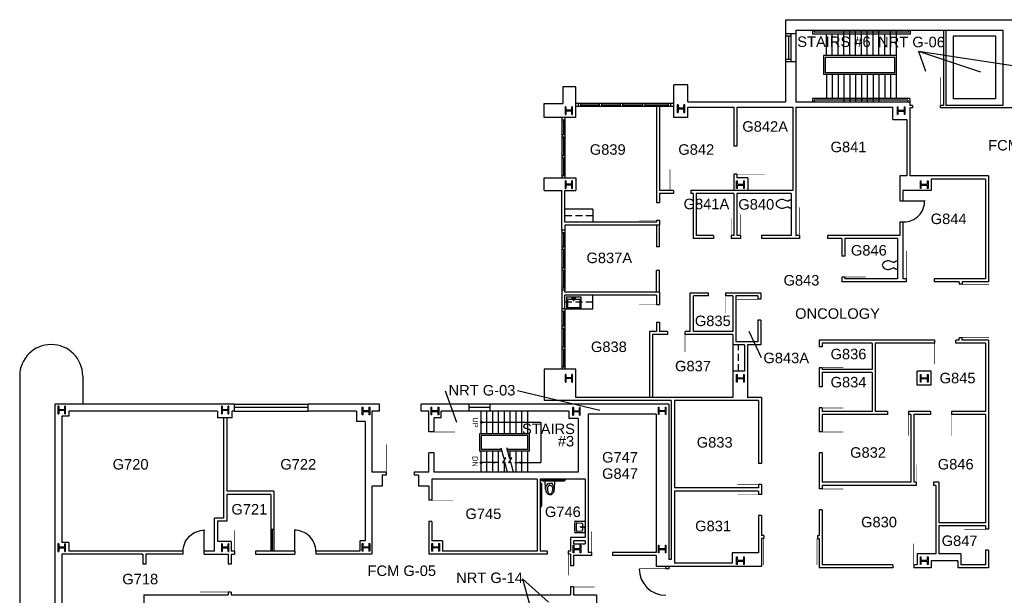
# Model space of a CAD drawing. Extents: x 889 to 4763, y 151 to 3209.
# Tile 4 of 5: x 1387 to 3074, y 2222 to 3209. Entities that reach past the tile are written whole.
import ezdxf

# ---------------------------------------------------------------- set-up
doc = ezdxf.new("R2010")
doc.units = 0
doc.header["$LTSCALE"] = 96
doc.header["$MEASUREMENT"] = 0
doc.linetypes.add('DASHED4', pattern=[0.1875, 0.125, -0.0625])
doc.layers.get('0').update_dxf_attribs({"linetype": 'CONTINUOUS'})
doc.layers.get('DEFPOINTS').update_dxf_attribs({"color": 31, "linetype": 'CONTINUOUS'})
for name, color, linetype in [('A-ANNO-TEXT', 4, 'CONTINUOUS'), ('A-ANNO-TEXT-CTC', 181, 'CONTINUOUS'), ('A-COLS', 1, 'CONTINUOUS'), ('A-DOOR', 2, 'CONTINUOUS'), ('A-FLOR-CASE', 3, 'CONTINUOUS'), ('A-FLOR-SHFT', 1, 'CONTINUOUS'), ('A-FLOR-STRS', 2, 'CONTINUOUS'), ('A-GLAZ', 2, 'CONTINUOUS'), ('A-WALL-FULL', 6, 'CONTINUOUS'), ('A-WALL-SILL', 1, 'CONTINUOUS'), ('P-FIXT', 3, 'CONTINUOUS')]:
    doc.layers.add(name, color=color, linetype=linetype)
doc.styles.add('ARIAL', font='arial.ttf')

# ---------------------------------------------------------------- blocks, each defined once
blk = doc.blocks.new('DL')
at = {"layer": 'A-DOOR'}
blk.add_lwpolyline([(1, 0, 0, 0, 0.414214), (0, 1, 0.0278, 0.0278, 0), (0, 0, 0.0278, 0.0278, 0)], format="xyseb", dxfattribs=at)
blk = doc.blocks.new('DR')
at = {"layer": 'A-DOOR'}
blk.add_lwpolyline([(0, 0, 0.0208, 0.0208, 0), (0, 1, 0, 0, 0.414214), (-1, 0, 0, 0, 0.414214)], format="xyseb", dxfattribs=at)
blk = doc.blocks.new('COL')
at = {"layer": 'A-COLS'}
for p, q in [((-0.5, 0.5), (0.5, 0.5)), ((-0.5, 0.39), (-0.5, 0.5)), ((-0.5, 0.39), (-0.05, 0.39)), ((-0.05, -0.39), (-0.05, 0.39)), ((0.05, -0.39), (0.05, 0.39)), ((0.05, 0.39), (0.5, 0.39)), ((0.5, 0.5), (0.5, 0.39)), ((-0.5, -0.5), (-0.5, -0.39)), ((-0.05, -0.39), (-0.5, -0.39)), ((0.5, -0.5), (-0.5, -0.5)), ((0.5, -0.39), (0.05, -0.39)), ((0.5, -0.39), (0.5, -0.5))]:
    blk.add_line(p, q, dxfattribs=at)
blk = doc.blocks.new('90S1')
blk.add_line((-0.5, 0), (-0.5, 1))
blk.add_arc((-0.5, 0), 1, 0, 91.707)
blk = doc.blocks.new('TOILET3')
for p, q in [((0, -7), (0, 7)), ((2.5, 7), (0, 7)), ((5.6, 5), (2.5, 7)), ((7.2, 5), (5.6, 5)), ((12.3, 6.8), (7.2, 5)), ((2.5, -7), (0, -7)), ((5.6, -5), (2.5, -7)), ((7.2, -5), (5.6, -5)), ((12.3, -6.8), (7.2, -5))]:
    blk.add_line(p, q)
for centre, radius, start, end in [((15.7, -3.1), 10.5, 90, 108.8354), ((16.2, -0.6), 8.05, 71.1646, 93.7754), ((15.2, -6.5), 14, 57.6462, 74.7553), ((16.2, -4), 11.3, 36.0611, 55.3641), ((20.1, 0), 5.93, 360, 26.7012), ((20.1, 0), 5.93, 333.2988, 0), ((15.7, 3.1), 10.5, 251.1646, 270), ((15.7, 3.1), 10.5, 270, 288.8354), ((15.7, 5.9), 13.2, 284.9626, 301.7838), ((16.2, 4), 11.3, 304.6359, 323.9389)]:
    blk.add_arc(centre, radius, start, end)
blk = doc.blocks.new('A$C05ED2A7C')
for p, q in [((-12.5, 0.1), (-12.5, 20.1)), ((-12.5, 20.1), (12.5, 20.1)), ((-10.5, 4.1), (-10.5, 18.1)), ((-10.5, 18.1), (10.5, 18.1)), ((10.5, 4.1), (10.5, 18.1)), ((12.5, 0.1), (12.5, 20.1)), ((-12.5, 0), (12.5, 0)), ((-10.5, 4), (-0.3, 4)), ((-0.3, 6.4), (-0.3, 2.4)), ((0.3, 6.4), (0.3, 2.4)), ((0.3, 4), (10.5, 4))]:
    blk.add_line(p, q)
for centre in [(-2.7, 2.3), (2.8, 2.3)]:
    blk.add_circle(centre, 0.5)
for centre, radius, start, end in [((0, 2.3), 1, 108.9656, 71.0344), ((0, 6.4), 0.325, 0, 180), ((0, 2.3), 0.325, 180, 0)]:
    blk.add_arc(centre, radius, start, end)

msp = doc.modelspace()

# ---------------------------------------------------------------- linework, layer by layer
at = {"layer": 'A-ANNO-TEXT'}
for p, q in [((2280, 2518.2), (2178.3, 2518.2)), ((2280, 2518.2), (2280, 2449.2)), ((2207.6, 2449.2), (2177.7, 2449.2)), ((2235.3, 2449.2), (2280, 2449.2))]:
    msp.add_line(p, q, dxfattribs=at)
for centre in [(2178.3, 2518.3), (2177.7, 2449.2)]:
    msp.add_circle(centre, 1.44, dxfattribs=at)
for points in [[(2197, 2447.5), (2197, 2451.1), (2207.8, 2449.3)], [(2245.9, 2447.5), (2245.9, 2451.1), (2235.1, 2449.3)]]:
    msp.add_solid(points, dxfattribs=at)
at = {"layer": 'A-ANNO-TEXT-CTC'}
for p, q in [((2927.3, 3154.7), (2939.3, 3120.7)), ((2927.3, 3154.7), (3033.6, 3119.4)), ((2927.3, 3154.7), (3103.8, 3127.9)), ((2657.9, 2629.1), (2637.2, 2674)), ((2116.2, 2572.4), (2135.5, 2518.7)), ((2239.8, 2573), (2381, 2539)), ((2248.8, 2250), (2260.7, 2206.2)), ((2248.8, 2250), (2293, 2209.8))]:
    msp.add_line(p, q, dxfattribs=at)
at = {"layer": 'A-DOOR'}
for points in [[(3002.2, 2755.2, 1, 1, 0), (3047.8, 2755.2, 0, 0, -0.414214), (3002.2, 2709.7, 0, 0, 0)], [(3002.2, 2664.1, 1, 1, 0), (3047.8, 2664.1, 0, 0, 0.414214), (3002.2, 2709.7, 0, 0, 0)], [(2015.2, 2432.8, 1, 1, 0), (2015.2, 2480.8, 0, 0, -0.414214), (2063.2, 2432.8, 0, 0, 0)], [(2093.5, 2348.2, 0, 0, 0.414214), (2129.5, 2384.2, 1, 1, 0), (2093.5, 2384.2, 0, 0, 0)], [(1791.2, 2297.2, 0, 0, 0.414214), (1755.2, 2333.2, 1, 1, 0), (1755.2, 2297.2, 0, 0, 0)], [(2403, 2295.2, 0, 0, 0.414214), (2367, 2331.2, 1, 1, 0), (2367, 2295.2, 0, 0, 0)], [(2662, 2319.2, 1, 1, 0), (2662, 2273.7, 0, 0, 0.414214), (2707.6, 2319.2, 0, 0, 0)], [(2753.2, 2319.2, 1, 1, 0), (2753.2, 2273.7, 0, 0, -0.414214), (2707.6, 2319.2, 0, 0, 0)], [(2291, 2292, 0, 0, 0.414214), (2327, 2256, 1, 1, 0), (2327, 2292, 0, 0, 0)], [(1744, 2227.2, 1, 1, 0), (1696, 2227.2, 0, 0, -0.414214), (1744, 2275.2, 0, 0, 0)], [(2336.2, 2236, 1, 1, 0), (2372.2, 2236, 0, 0, 0.414214), (2336.2, 2272, 0, 0, 0)]]:
    msp.add_lwpolyline(points, format="xyseb", dxfattribs=at)
at = {"layer": 'A-DOOR', "const_width": 1}
msp.add_lwpolyline([(2448.7, 2267.3), (2494.2, 2267.3)], dxfattribs=at)
at = {"layer": 'A-DOOR'}
msp.add_arc((2494.2, 2267.3), 45.6, 180, 270, dxfattribs=at)
at = {"layer": 'A-FLOR-CASE'}
for p, q in [((2369.2, 2883.8), (2321.2, 2883.8)), ((2369.2, 2883.8), (2369.2, 2861.8)), ((2369.2, 2712.5), (2369.2, 2736.5)), ((2369.2, 2712.5), (2321.2, 2712.5)), ((2608.8, 2651), (2608.8, 2606))]:
    msp.add_line(p, q, dxfattribs=at)
at = {"layer": 'A-FLOR-CASE', "linetype": 'DASHED4'}
for p, q in [((2369.2, 2872.8), (2321.2, 2872.8)), ((2369.2, 2724.5), (2321.2, 2724.5)), ((2618.8, 2606), (2618.8, 2651))]:
    msp.add_line(p, q, dxfattribs=at)
at = {"layer": 'A-FLOR-SHFT'}
msp.add_lwpolyline([(2987, 3181), (3059, 3181), (3059, 3073), (2987, 3073)], close=True, dxfattribs=at)
at = {"layer": 'A-FLOR-STRS'}
for p, q in [((2745.5, 3191), (2745.5, 3184.3)), ((2748.5, 3191), (2748.5, 3187.3)), ((2799.5, 3147.3), (2799.5, 3190.3)), ((2809.5, 3147.3), (2809.5, 3190.3)), ((2819.5, 3147.3), (2819.5, 3190.3)), ((2829.5, 3147.3), (2829.5, 3190.3)), ((2839.5, 3147.6), (2839.5, 3190.3)), ((2849.5, 3147.3), (2849.5, 3190.3)), ((2859.5, 3147.3), (2859.5, 3190.3)), ((2879.5, 3147.3), (2879.5, 3191)), ((2889.5, 3073.7), (2889.5, 3191)), ((2910.5, 3187.3), (2910.5, 3190.4)), ((2913.5, 3184.3), (2913.5, 3190.4)), ((2913.5, 3184.3), (2745.5, 3184.3)), ((2910.5, 3187.3), (2748.5, 3187.3)), ((2769.5, 3147.3), (2769.5, 3184.3)), ((2779.5, 3147.3), (2779.5, 3184.3)), ((2789.5, 3147.3), (2789.5, 3184.3)), ((2869.5, 3147.3), (2869.5, 3184.3)), ((2764.5, 3147.3), (2764.5, 3114.7)), ((2889.5, 3147.3), (2764.5, 3147.3)), ((2767.5, 3144.3), (2767.5, 3117.7)), ((2886.5, 3144.3), (2767.5, 3144.3)), ((2886.5, 3117.7), (2886.5, 3144.3)), ((2889.5, 3114.7), (2764.5, 3114.7)), ((2886.5, 3117.7), (2767.5, 3117.7)), ((2769.5, 3114.7), (2769.5, 3073.7)), ((2779.5, 3114.7), (2779.5, 3073.7)), ((2789.5, 3114.7), (2789.5, 3073.7)), ((2799.5, 3114.7), (2799.5, 3067.7)), ((2809.5, 3114.7), (2809.5, 3067.7)), ((2819.5, 3114.7), (2819.5, 3067.7)), ((2829.5, 3114.7), (2829.5, 3067.7)), ((2839.5, 3114.4), (2839.5, 3067.7)), ((2849.5, 3114.7), (2849.5, 3067.7)), ((2859.5, 3114.7), (2859.5, 3067.7)), ((2869.5, 3114.7), (2869.5, 3073.7)), ((2879.5, 3114.7), (2879.5, 3073.7)), ((2745.5, 3073.7), (2745.5, 3068)), ((2912.2, 3073.7), (2745.5, 3073.7)), ((2912.2, 3073.7), (2912.2, 3067.6)), ((2748.5, 3070.7), (2748.5, 3068)), ((2909.2, 3070.7), (2748.5, 3070.7)), ((2909.2, 3070.7), (2909.2, 3068)), ((1387, 2597.8), (1387, 1648.3)), ((1495, 2597.8), (1495, 2549.7)), ((2177.7, 2498.7), (2177.7, 2537.7)), ((2187.7, 2498.7), (2187.7, 2537.7)), ((2197.7, 2498.7), (2197.7, 2537.7)), ((2207.7, 2498.7), (2207.7, 2537.7)), ((2217.7, 2498.7), (2217.7, 2537.7)), ((2227.7, 2499), (2227.7, 2537.7)), ((2237.7, 2498.7), (2237.7, 2537.7)), ((2247.7, 2498.7), (2247.7, 2537.7)), ((2257.7, 2498.7), (2257.7, 2537.7)), ((2260.7, 2498.7), (2174.7, 2498.7)), ((2174.7, 2498.7), (2174.7, 2468.8)), ((2260.7, 2468.8), (2260.7, 2498.7)), ((2257.7, 2495.7), (2177.7, 2495.7)), ((2177.7, 2495.7), (2177.7, 2471.8)), ((2257.7, 2471.8), (2257.7, 2495.7)), ((2213.5, 2468.8), (2174.7, 2468.8)), ((2212.7, 2471.8), (2177.7, 2471.8)), ((2177.7, 2432.8), (2177.7, 2468.8)), ((2187.7, 2432.8), (2187.7, 2468.8)), ((2197.7, 2432.8), (2197.7, 2468.8)), ((2207.7, 2432.8), (2207.7, 2468.8)), ((2217, 2455.5), (2212, 2474.3)), ((2227, 2455.5), (2221.9, 2474.8)), ((2257.7, 2471.8), (2222.7, 2471.8)), ((2260.7, 2468.8), (2223.5, 2468.8)), ((2227.7, 2455.9), (2227.7, 2468.8)), ((2237.7, 2432.8), (2237.7, 2468.8)), ((2247.7, 2432.8), (2247.7, 2468.8)), ((2257.7, 2432.8), (2257.7, 2468.8)), ((2215.2, 2448.7), (2220.2, 2457.4)), ((2215.2, 2448.7), (2218.4, 2450.5)), ((2220.2, 2457.4), (2217, 2455.5)), ((2217.7, 2432.8), (2217.7, 2450.1)), ((2223.1, 2432.8), (2218.4, 2450.5)), ((2225.2, 2448.7), (2230.2, 2457.4)), ((2225.2, 2448.7), (2228.4, 2450.5)), ((2230.2, 2457.4), (2227, 2455.5)), ((2233.1, 2432.8), (2228.4, 2450.5))]:
    msp.add_line(p, q, dxfattribs=at)
msp.add_arc((1441, 2597.8), 54, 0, 180, dxfattribs=at)
at = {"layer": 'A-GLAZ'}
for p, q in [((2704.2, 3181), (2704.2, 3141)), ((2380.3, 3062.4), (2348.3, 3062.4)), ((2416.3, 3062.4), (2384.3, 3062.4)), ((2508, 3065), (2402.5, 3065)), ((2454.8, 3062.4), (2420.3, 3062.4)), ((2498.6, 3062.4), (2458.8, 3062.4)), ((2318.6, 3037), (2318.6, 3012)), ((2318.6, 3008), (2318.6, 2976)), ((2318.6, 2972), (2318.6, 2942)), ((2318.6, 2844.1), (2318.6, 2819.1)), ((2318.6, 2815.1), (2318.6, 2783.1)), ((2318.6, 2779.1), (2318.6, 2749.1)), ((2318.6, 2708.8), (2318.6, 2683.8)), ((2318.6, 2679.8), (2318.6, 2647.8)), ((2318.6, 2643.8), (2318.6, 2613.8)), ((1881.1, 2543.7), (1755.1, 2543.7)), ((2193.2, 2543.7), (2157.2, 2543.7)), ((1819.9, 2334.8), (1819.9, 2297.2))]:
    msp.add_line(p, q, dxfattribs=at)
at = {"layer": 'A-WALL-FULL'}
for p, q in [((2699.2, 3209), (2699.2, 3181)), ((2699.2, 3209), (3191, 3209)), ((2717.2, 3191), (3072, 3191)), ((2717.2, 3191), (2717.2, 3185)), ((2970, 3191), (2970, 3062)), ((2974, 3191), (2974, 3062)), ((3072, 3191), (3072, 3062)), ((2699.2, 3185), (2717.2, 3185)), ((2699.2, 3181), (2708.2, 3181)), ((2699.2, 3141), (2708.2, 3141)), ((2699.2, 3141), (2699.2, 3068)), ((2699.2, 3137), (2717.2, 3137)), ((2717.2, 3137), (2717.2, 3068)), ((2340, 3094), (2318, 3094)), ((2318, 3094), (2318, 3065)), ((2340, 3041), (2340, 3094)), ((2508, 3041), (2508, 3097.3)), ((2532, 3097.3), (2508, 3097.3)), ((2532, 3068), (2532, 3097.3)), ((2285.8, 3041), (2285.8, 3065)), ((2285.8, 3065), (2318, 3065)), ((2344.3, 3065), (2340, 3065)), ((2344.3, 3059.8), (2340, 3059.8)), ((2344.3, 3059.8), (2344.3, 3065)), ((2348.3, 3059.8), (2348.3, 3065)), ((2384.3, 3065), (2380.3, 3065)), ((2380.3, 3059.8), (2380.3, 3065)), ((2384.3, 3059.8), (2380.3, 3059.8)), ((2384.3, 3059.8), (2384.3, 3065)), ((2402.5, 3062.4), (2398.5, 3062.4)), ((2416.3, 3059.8), (2416.3, 3065)), ((2420.3, 3059.8), (2420.3, 3065)), ((2454.8, 3059.8), (2454.8, 3065)), ((2458.8, 3059.8), (2458.8, 3065)), ((2478, 3059.8), (2478, 2895.2)), ((2483.2, 3059.8), (2483.2, 2916.2)), ((2498.6, 3059.8), (2498.6, 3065)), ((2502.9, 3059.8), (2502.9, 3065)), ((2532, 3068), (2699.2, 3068)), ((2532, 3059), (2610.8, 3059)), ((2532, 3041), (2532, 3059)), ((2610.8, 3059), (2610.8, 2992)), ((2616, 3059), (2712, 3059)), ((2616, 3059), (2616, 2992)), ((2712, 3059), (2712, 2916.2)), ((2717.2, 3068), (2912.2, 3068)), ((2717.2, 3059), (2883, 3059)), ((2717.2, 3059), (2717.2, 2839)), ((2883, 3038), (2883, 3059)), ((2912.2, 3068), (2912.2, 3062)), ((2917, 3062), (2912.2, 3062)), ((2917, 3058), (2912.2, 3058)), ((2912.2, 3058), (2912.2, 2941)), ((2917, 3062), (2917, 3058)), ((2964.7, 3058), (2964.7, 3062)), ((2970, 3062), (2964.7, 3062)), ((3088, 3058), (2964.7, 3058)), ((3072, 3062), (2974, 3062)), ((2340, 3041), (2285.8, 3041)), ((2316, 3041), (2316, 3037)), ((2321.2, 3041), (2321.2, 3037)), ((2532, 3041), (2508, 3041)), ((2883, 3038), (2907, 3038)), ((2907, 3038), (2907, 2941)), ((2316, 3037), (2321.2, 3037)), ((2316, 3012), (2316, 3008)), ((2316, 3012), (2321.2, 3012)), ((2316, 3008), (2321.2, 3008)), ((2321.2, 3012), (2321.2, 3008)), ((2616, 2992), (2610.8, 2992)), ((2316, 2976), (2316, 2972)), ((2316, 2976), (2321.2, 2976)), ((2316, 2972), (2321.2, 2972)), ((2321.2, 2976), (2321.2, 2972)), ((2285.8, 2916), (2285.8, 2938)), ((2285.8, 2938), (2340, 2938)), ((2316, 2942), (2316, 2938)), ((2316, 2942), (2321.2, 2942)), ((2321.2, 2942), (2321.2, 2938)), ((2340, 2938), (2340, 2916)), ((2616, 2944), (2610.8, 2944)), ((2610.8, 2944), (2610.8, 2916.2)), ((2616, 2944), (2616, 2938)), ((2634.8, 2938), (2616, 2938)), ((2634.8, 2938), (2634.8, 2916.2)), ((2895, 2941), (2895, 2898)), ((2907, 2941), (2895, 2941)), ((3047, 2941), (2912.2, 2941)), ((3047, 2941), (3047, 2759.2)), ((2949, 2935.7), (2949, 2916)), ((3041.8, 2935.7), (2949, 2935.7)), ((3041.8, 2935.7), (3041.8, 2764.5)), ((2285.8, 2916), (2316, 2916)), ((2316, 2848.1), (2316, 2916)), ((2321.2, 2861.8), (2321.2, 2916)), ((2321.2, 2916), (2340, 2916)), ((2507.2, 2916.2), (2483.2, 2916.2)), ((2483.2, 2911), (2483.2, 2895.2)), ((2507.2, 2911), (2483.2, 2911)), ((2507.2, 2916.2), (2507.2, 2911)), ((2507.2, 2916.2), (2507.2, 2911)), ((2712, 2916.2), (2537.2, 2916.2)), ((2537.2, 2916.2), (2537.2, 2911)), ((2540.8, 2911), (2537.2, 2911)), ((2540.8, 2911), (2540.8, 2833.8)), ((2546, 2911), (2546, 2839)), ((2610.8, 2911), (2546, 2911)), ((2610.8, 2911), (2610.8, 2839)), ((2616, 2911), (2616, 2839)), ((2709.2, 2911), (2616, 2911)), ((2709.2, 2911), (2709.2, 2839)), ((2900.2, 2916), (2900.2, 2898)), ((2949, 2916), (2900.2, 2916)), ((2478, 2895.2), (2483.2, 2895.2)), ((2895, 2898), (2901.8, 2898)), ((2478, 2861.8), (2321.2, 2861.8)), ((2483.2, 2856.5), (2321.2, 2856.5)), ((2321.2, 2856.5), (2321.2, 2848.1)), ((2478, 2865.2), (2483.2, 2865.2)), ((2478, 2865.2), (2478, 2861.8)), ((2478, 2856.5), (2478, 2819.5)), ((2483.2, 2865.2), (2483.2, 2856.5)), ((2483.2, 2819.5), (2483.2, 2856.5)), ((2895, 2862), (2895, 2839)), ((2895, 2862), (2901.8, 2862)), ((2900.2, 2862), (2900.2, 2764.5)), ((2316, 2848.1), (2316, 2844.1)), ((2321.2, 2848.1), (2316, 2848.1)), ((2316, 2844.1), (2321.2, 2844.1)), ((2321.2, 2848.1), (2321.2, 2844.1)), ((2576.1, 2839), (2546, 2839)), ((2576.1, 2839), (2576.1, 2833.8)), ((2610.8, 2839), (2606.1, 2839)), ((2606.1, 2839), (2606.1, 2833.8)), ((2622, 2839), (2616, 2839)), ((2622.1, 2839), (2622.1, 2833.8)), ((2658, 2839), (2658, 2833.8)), ((2709.2, 2839), (2658, 2839)), ((2723.2, 2839), (2717.2, 2839)), ((2723.2, 2839), (2723.2, 2833.8)), ((2771.2, 2839), (2771.2, 2833.8)), ((2895, 2839), (2771.2, 2839)), ((2316, 2819.1), (2316, 2815.1)), ((2316, 2819.1), (2321.2, 2819.1)), ((2321.2, 2819.1), (2321.2, 2815.1)), ((2483.2, 2819.5), (2478, 2819.5)), ((2576.1, 2833.8), (2540.8, 2833.8)), ((2622, 2833.8), (2606.1, 2833.8)), ((2723.2, 2833.8), (2658, 2833.8)), ((2796, 2833.8), (2771.2, 2833.8)), ((2796, 2833.8), (2796, 2803.5)), ((2801.2, 2833.8), (2801.2, 2803.5)), ((2891.2, 2833.8), (2801.2, 2833.8)), ((2891.2, 2833.8), (2891.2, 2764.5)), ((2316, 2815.1), (2321.2, 2815.1)), ((2801.2, 2803.5), (2796, 2803.5)), ((2316, 2783.1), (2316, 2779.1)), ((2316, 2783.1), (2321.2, 2783.1)), ((2316, 2779.1), (2321.2, 2779.1)), ((2321.2, 2783.1), (2321.2, 2779.1)), ((2483.2, 2778.7), (2478, 2778.7)), ((2478, 2741.8), (2478, 2778.7)), ((2483.2, 2741.8), (2483.2, 2778.7)), ((2801.2, 2767.5), (2796, 2767.5)), ((2796, 2767.5), (2796, 2759.2)), ((2801.2, 2767.5), (2801.2, 2764.5)), ((2906.2, 2759.2), (2796, 2759.2)), ((2891.2, 2764.5), (2801.2, 2764.5)), ((2906.2, 2764.5), (2900.2, 2764.5)), ((2906.2, 2764.5), (2906.2, 2759.2)), ((2954.2, 2764.5), (2954.2, 2759.2)), ((3041.8, 2764.5), (2954.2, 2764.5)), ((2997, 2759.2), (2954.2, 2759.2)), ((2997, 2759.2), (2997, 2755.2)), ((3002.2, 2755.2), (2997, 2755.2)), ((3002.2, 2759.2), (3002.2, 2755.2)), ((3047, 2759.2), (3002.2, 2759.2)), ((2316, 2749.1), (2316, 2745.1)), ((2316, 2749.1), (2321.2, 2749.1)), ((2321.2, 2745.1), (2316, 2745.1)), ((2316, 2745.1), (2316, 2712.8)), ((2321.2, 2749.1), (2321.2, 2745.1)), ((2321.2, 2741.8), (2321.2, 2745.1)), ((2483.2, 2741.8), (2321.2, 2741.8)), ((2478, 2736.5), (2321.2, 2736.5)), ((2321.2, 2712.8), (2321.2, 2736.5)), ((2478, 2736.5), (2478, 2720.4)), ((2483.2, 2741.8), (2483.2, 2720.4)), ((2536.2, 2740.7), (2567.2, 2740.7)), ((2536.2, 2674.2), (2536.2, 2740.7)), ((2541.5, 2674.2), (2541.5, 2735.5)), ((2567.2, 2735.5), (2541.5, 2735.5)), ((2567.2, 2735.5), (2567.2, 2740.7)), ((2597.2, 2735.5), (2597.2, 2740.7)), ((2597.2, 2740.7), (2657.2, 2740.7)), ((2608.8, 2735.5), (2597.2, 2735.5)), ((2608.8, 2735.5), (2608.8, 2674.2)), ((2614, 2735.5), (2614, 2656.2)), ((2652, 2735.5), (2614, 2735.5)), ((2652, 2735.5), (2652, 2729.5)), ((2657.2, 2740.7), (2657.2, 2729.5)), ((2478, 2720.4), (2483.2, 2720.4)), ((2657.2, 2729.5), (2652, 2729.5)), ((2316, 2712.8), (2316, 2708.8)), ((2321.2, 2712.8), (2316, 2712.8)), ((2316, 2708.8), (2321.2, 2708.8)), ((2321.2, 2712.8), (2321.2, 2708.8)), ((2316, 2683.8), (2316, 2679.8)), ((2316, 2683.8), (2321.2, 2683.8)), ((2321.2, 2683.8), (2321.2, 2679.8)), ((2478, 2690.4), (2483.2, 2690.4)), ((2478, 2690.4), (2478, 2674.2)), ((2483.2, 2690.4), (2483.2, 2674.2)), ((2657.2, 2693.5), (2652, 2693.5)), ((2652, 2693.5), (2652, 2656.2)), ((2657.2, 2693.5), (2657.2, 2651)), ((2316, 2679.8), (2321.2, 2679.8)), ((2478, 2674.2), (2466, 2674.2)), ((2466, 2674.2), (2466, 2561)), ((2471.2, 2669), (2471.2, 2561)), ((2497.2, 2669), (2471.2, 2669)), ((2497.2, 2674.2), (2483.2, 2674.2)), ((2497.2, 2674.2), (2497.2, 2669)), ((2536.2, 2674.2), (2527.2, 2674.2)), ((2527.2, 2669), (2527.2, 2674.2)), ((2608.8, 2669), (2527.2, 2669)), ((2608.8, 2674.2), (2541.5, 2674.2)), ((2608.8, 2669), (2608.8, 2651)), ((2628.8, 2651), (2608.8, 2651)), ((2652, 2656.2), (2614, 2656.2)), ((2628.8, 2651), (2628.8, 2606)), ((2657.2, 2651), (2634, 2651)), ((2634, 2651), (2634, 2561)), ((2757, 2659.2), (2757, 2648)), ((2955, 2659.2), (2757, 2659.2)), ((2762.2, 2654), (2762.2, 2648)), ((2847.8, 2654), (2762.2, 2654)), ((2847.8, 2654), (2847.8, 2609)), ((2853, 2654), (2853, 2537)), ((2955, 2654), (2853, 2654)), ((2955, 2654), (2955, 2659.2)), ((2997, 2659.2), (2991, 2659.2)), ((2991, 2654), (2991, 2659.2)), ((3041.8, 2654), (2991, 2654)), ((3002.2, 2663.2), (2997, 2663.2)), ((2997, 2659.2), (2997, 2663.2)), ((3002.2, 2659.2), (3002.2, 2663.2)), ((3047, 2659.2), (3002.2, 2659.2)), ((3041.8, 2654), (3041.8, 2537)), ((3047, 2659.2), (3047, 2335)), ((2316, 2647.8), (2316, 2643.8)), ((2316, 2647.8), (2321.2, 2647.8)), ((2316, 2643.8), (2321.2, 2643.8)), ((2321.2, 2647.8), (2321.2, 2643.8)), ((2762.2, 2648), (2757, 2648)), ((2340, 2609.8), (2286, 2609.8)), ((2286, 2609.8), (2286, 2555.8)), ((2316, 2613.8), (2316, 2609.8)), ((2316, 2613.8), (2321.2, 2613.8)), ((2321.2, 2609.8), (2316, 2609.8)), ((2321.2, 2613.8), (2321.2, 2609.8)), ((2340, 2561), (2340, 2609.8)), ((2628.8, 2606), (2608.8, 2606)), ((2608.8, 2606), (2608.8, 2561)), ((2634, 2606), (2634, 2561)), ((2762.2, 2612), (2757, 2612)), ((2757, 2612), (2757, 2579)), ((2762.2, 2612), (2762.2, 2609)), ((2847.8, 2609), (2762.2, 2609)), ((2762.2, 2603.8), (2762.2, 2579)), ((2847.8, 2603.8), (2762.2, 2603.8)), ((2847.8, 2603.8), (2847.8, 2537)), ((2925, 2582), (2925, 2606)), ((2949, 2606), (2925, 2606)), ((2949, 2582), (2949, 2606)), ((2949, 2582), (2925, 2582)), ((2762.2, 2579), (2757, 2579)), ((1447, 2549.7), (1447, 1435)), ((1755.1, 2549.7), (1447, 2549.7)), ((1755.1, 2537.7), (1755.1, 2549.7)), ((1881.1, 2537.7), (1881.1, 2549.7)), ((2003.3, 2549.7), (1881.1, 2549.7)), ((2003.3, 2537.7), (2003.3, 2549.7)), ((2075.2, 2537.7), (2075.2, 2549.7)), ((2157.2, 2549.7), (2075.2, 2549.7)), ((2157.2, 2537.7), (2157.2, 2549.7)), ((2499.5, 2549.7), (2193.2, 2549.7)), ((2193.2, 2537.7), (2193.2, 2549.7)), ((2503.5, 2555.8), (2286, 2555.8)), ((2608.8, 2561), (2340, 2561)), ((2499.5, 2549.7), (2499.5, 2283.2)), ((2503.5, 2555.8), (2503.5, 2283.2)), ((2508.8, 2555.8), (2508.8, 2405.8)), ((2652.8, 2555.8), (2508.8, 2555.8)), ((2658, 2561), (2634, 2561)), ((2652.8, 2555.8), (2652.8, 2447.8)), ((2658, 2561), (2658, 2447.8)), ((1726, 2537.7), (1471, 2537.7)), ((1471, 2537.7), (1471, 2528.8)), ((1726, 2537.7), (1726, 2525.8)), ((1751.1, 2525.8), (1751.1, 2537.7)), ((1755.1, 2537.7), (1751.1, 2537.7)), ((1964, 2537.7), (1881.1, 2537.7)), ((1964, 2537.7), (1964, 2519.8)), ((1990.2, 2537.7), (1990.2, 2432.8)), ((2003.3, 2537.7), (1990.2, 2537.7)), ((2088.2, 2537.7), (2075.2, 2537.7)), ((2088.2, 2501.8), (2088.2, 2537.7)), ((2157.2, 2537.7), (2109.2, 2537.7)), ((2109.2, 2525.8), (2109.2, 2537.7)), ((2328, 2537.7), (2193.2, 2537.7)), ((2328, 2537.7), (2328, 2525)), ((2361, 2532.5), (2361, 2295.2)), ((2477.5, 2532.5), (2361, 2532.5)), ((2477.5, 2532.5), (2477.5, 2295.2)), ((2762.2, 2543), (2757, 2543)), ((2757, 2543), (2757, 2501.8)), ((2762.2, 2543), (2762.2, 2537)), ((2847.8, 2537), (2762.2, 2537)), ((2762.2, 2531.7), (2762.2, 2501.8)), ((2873.8, 2531.7), (2762.2, 2531.7)), ((2873.8, 2537), (2853, 2537)), ((2873.8, 2537), (2873.8, 2531.7)), ((2947.8, 2537), (2909.8, 2537)), ((2909.8, 2537), (2909.8, 2531.7)), ((2913.8, 2531.7), (2909.8, 2531.7)), ((2913.8, 2531.7), (2913.8, 2415.5)), ((2919, 2531.7), (2919, 2415.5)), ((2947.8, 2531.7), (2919, 2531.7)), ((2947.8, 2537), (2947.8, 2531.7)), ((2983.8, 2537), (2983.8, 2531.7)), ((3041.8, 2537), (2983.8, 2537)), ((3041.8, 2531.7), (2983.8, 2531.7)), ((3041.8, 2531.7), (3041.8, 2346.2)), ((1459, 2528.8), (1459, 2312.5)), ((1471, 2528.8), (1459, 2528.8)), ((1751.1, 2525.8), (1726, 2525.8)), ((1736.5, 2525.8), (1736.5, 2354)), ((1741.7, 2525.8), (1741.7, 2400)), ((1979, 2519.8), (1964, 2519.8)), ((1979, 2519.8), (1979, 2315.2)), ((2097.2, 2501.8), (2097.2, 2525.8)), ((2109.2, 2525.8), (2097.2, 2525.8)), ((2343.8, 2525), (2328, 2525)), ((2343.8, 2525), (2343.8, 2432.8)), ((2097.2, 2501.8), (2088.2, 2501.8)), ((2762.2, 2501.8), (2757, 2501.8)), ((2097.2, 2465.8), (2088.2, 2465.8)), ((2088.2, 2432.8), (2088.2, 2465.8)), ((2097.2, 2432.8), (2097.2, 2465.8)), ((2762.2, 2465.8), (2757, 2465.8)), ((2757, 2465.8), (2757, 2404.2)), ((2762.2, 2465.8), (2762.2, 2415.5)), ((2658, 2447.8), (2652.8, 2447.8)), ((2015.2, 2432.8), (1990.2, 2432.8)), ((2015.2, 2432.8), (2015.2, 2427.5)), ((2088.2, 2432.8), (2063.2, 2432.8)), ((2063.2, 2432.8), (2063.2, 2427.5)), ((2343.8, 2432.8), (2097.2, 2432.8)), ((2008.2, 2427.5), (2008.2, 2408.8)), ((2015.2, 2427.5), (2008.2, 2427.5)), ((2070.2, 2427.5), (2063.2, 2427.5)), ((2070.2, 2427.5), (2070.2, 2408.8)), ((2273.8, 2420.8), (2093.5, 2420.8)), ((2093.5, 2420.8), (2093.5, 2384.6)), ((2273.8, 2420.8), (2273.8, 2297.2)), ((2355.8, 2420.8), (2279, 2420.8)), ((2279, 2420.8), (2279, 2297.2)), ((2355.8, 2420.8), (2355.8, 2320.8)), ((2913.8, 2415.5), (2762.2, 2415.5)), ((2923, 2415.5), (2919, 2415.5)), ((2923, 2415.5), (2923, 2410.2)), ((2953, 2415.5), (2953, 2410.2)), ((2962.2, 2415.5), (2953, 2415.5)), ((2962.2, 2415.5), (2962.2, 2346.2)), ((1822.5, 2400), (1741.7, 2400)), ((1822.5, 2400), (1822.5, 2334.8)), ((1990.2, 2408.8), (1990.2, 2292)), ((2008.2, 2408.8), (1990.2, 2408.8)), ((2088.2, 2408.8), (2070.2, 2408.8)), ((2088.2, 2408.8), (2088.2, 2384.6)), ((2652.8, 2405.8), (2508.8, 2405.8)), ((2508.8, 2400.5), (2508.8, 2276.5)), ((2652.8, 2400.5), (2508.8, 2400.5)), ((2658, 2411.8), (2652.8, 2411.8)), ((2652.8, 2411.8), (2652.8, 2405.8)), ((2652.8, 2400.5), (2652.8, 2394.5)), ((2658, 2411.8), (2658, 2394.5)), ((2762.2, 2404.2), (2757, 2404.2)), ((2762.2, 2410.2), (2762.2, 2404.2)), ((2923, 2410.2), (2762.2, 2410.2)), ((2957, 2410.2), (2953, 2410.2)), ((2957, 2410.2), (2957, 2293)), ((1741.7, 2394.8), (1741.7, 2348.8)), ((1817.2, 2394.8), (1741.7, 2394.8)), ((1817.2, 2394.8), (1817.2, 2334.8)), ((2093.5, 2384.6), (2088.2, 2384.6)), ((2658, 2394.5), (2652.8, 2394.5)), ((2762.2, 2368.2), (2757, 2368.2)), ((2757, 2368.2), (2757, 2324.5)), ((2762.2, 2368.2), (2762.2, 2274.2)), ((1736.5, 2354), (1721, 2354)), ((1721, 2297.2), (1721, 2354)), ((1726.2, 2348.8), (1726.2, 2314.2)), ((1741.7, 2348.8), (1726.2, 2348.8)), ((2088.2, 2348.2), (2088.2, 2292)), ((2093.5, 2348.2), (2088.2, 2348.2)), ((2093.5, 2348.2), (2093.5, 2315.2)), ((2658, 2358.5), (2652.8, 2358.5)), ((2652.8, 2358.5), (2652.8, 2294.5)), ((2658, 2358.5), (2658, 2324.5)), ((3041.8, 2346.2), (2962.2, 2346.2)), ((1822.5, 2334.8), (1817.2, 2334.8)), ((2962.2, 2341), (2962.2, 2293)), ((3041.8, 2341), (2962.2, 2341)), ((3041.8, 2341), (3041.8, 2335)), ((3047, 2335), (3041.8, 2335)), ((1471, 2312.5), (1459, 2312.5)), ((1471, 2312.5), (1471, 2297.2)), ((1749.2, 2314.2), (1726.2, 2314.2)), ((1749.2, 2314.2), (1749.2, 2297.2)), ((1970, 2315.2), (1970, 2297.2)), ((1979, 2315.2), (1970, 2315.2)), ((2111.5, 2315.2), (2093.5, 2315.2)), ((2111.5, 2315.2), (2111.5, 2297.2)), ((2331, 2320.8), (2331, 2297.2)), ((2355.8, 2320.8), (2331, 2320.8)), ((2355.8, 2315.2), (2336.5, 2315.2)), ((2336.5, 2310), (2336.5, 2315.2)), ((2355.8, 2315.2), (2355.8, 2310)), ((2662, 2324.5), (2658, 2324.5)), ((2658, 2319.2), (2658, 2271.2)), ((2662, 2319.2), (2658, 2319.2)), ((2662, 2324.5), (2662, 2319.2)), ((2754, 2324.5), (2754, 2319.2)), ((2754, 2324.5), (2757, 2324.5)), ((2754, 2319.2), (2757, 2319.2)), ((2757, 2319.2), (2757, 2269)), ((1667, 2297.2), (1471, 2297.2)), ((1667, 2292), (1667, 2297.2)), ((1721, 2297.2), (1703, 2297.2)), ((1703, 2292), (1703, 2297.2)), ((1755.2, 2297.2), (1749.2, 2297.2)), ((1755.2, 2297.2), (1755.2, 2292)), ((1791.2, 2297.2), (1791.2, 2292)), ((1858.4, 2297.2), (1791.2, 2297.2)), ((1858.4, 2297.2), (1858.4, 2292)), ((1970, 2297.2), (1894.4, 2297.2)), ((1894.4, 2297.2), (1894.4, 2292)), ((2273.8, 2297.2), (2111.5, 2297.2)), ((2291, 2297.2), (2279, 2297.2)), ((2291, 2297.2), (2291, 2292)), ((2327, 2297.2), (2327, 2292)), ((2331, 2297.2), (2327, 2297.2)), ((2336.5, 2310), (2355.8, 2310)), ((2367, 2295.2), (2361, 2295.2)), ((2367, 2295.2), (2367, 2290)), ((2477.5, 2295.2), (2403, 2295.2)), ((2403, 2295.2), (2403, 2290)), ((3041.8, 2299), (3041.8, 2274.2)), ((3047, 2299), (3041.8, 2299)), ((3047, 2299), (3047, 2269)), ((1459, 2292), (1459, 2170)), ((1597.8, 2292), (1459, 2292)), ((1597.8, 2292), (1597.8, 2275.2)), ((1667, 2292), (1603, 2292)), ((1603, 2292), (1603, 2275.2)), ((1703, 2292), (1744, 2292)), ((1744, 2292), (1744, 2275.2)), ((1749.2, 2292), (1749.2, 2275.2)), ((1749.2, 2292), (1755.2, 2292)), ((1791.2, 2292), (1858.4, 2292)), ((1990.2, 2292), (1894.4, 2292)), ((2291, 2292), (2088.2, 2292)), ((2331, 2292), (2327, 2292)), ((2331, 2292), (2331, 2272)), ((2336.2, 2290), (2336.2, 2272)), ((2367, 2290), (2336.2, 2290)), ((2477.5, 2290), (2403, 2290)), ((2477.5, 2290), (2477.5, 2271.2)), ((2503.5, 2283.2), (2499.5, 2283.2)), ((2607.8, 2294.5), (2607.8, 2276.5)), ((2652.8, 2294.5), (2607.8, 2294.5)), ((2925, 2293), (2925, 2274.2)), ((2957, 2293), (2925, 2293)), ((2994.5, 2281), (2949, 2281)), ((2949, 2281), (2949, 2269)), ((2999.8, 2293), (2962.2, 2293)), ((2994.5, 2281), (2994.5, 2269)), ((2999.8, 2293), (2999.8, 2274.2)), ((1603, 2275.2), (1597.8, 2275.2)), ((1749.2, 2275.2), (1744, 2275.2)), ((2336.2, 2272), (2331, 2272)), ((2658, 2271.2), (2477.5, 2271.2)), ((2494.2, 2271.2), (2494.2, 2267.3)), ((2499.5, 2267.3), (2494.2, 2267.3)), ((2499.5, 2271.2), (2499.5, 2267.3)), ((2607.8, 2276.5), (2508.8, 2276.5)), ((2883, 2269), (2757, 2269)), ((2883, 2274.2), (2762.2, 2274.2)), ((2883, 2274.2), (2883, 2269)), ((2919, 2274.2), (2919, 2269)), ((2925, 2274.2), (2919, 2274.2)), ((2949, 2269), (2919, 2269)), ((3047, 2269), (2994.5, 2269)), ((3041.8, 2274.2), (2999.8, 2274.2)), ((1749.2, 2227.2), (1744, 2227.2)), ((1744, 2227.2), (1744, 2222.5)), ((1749.2, 2227.2), (1749.2, 2222.5)), ((2336.2, 2236), (2331, 2236)), ((2331, 2236), (2331, 2222.5)), ((2336.2, 2236), (2336.2, 2222.5)), ((1600, 2222.5), (1744, 2222.5)), ((1600, 2222.5), (1600, 2170)), ((1749.2, 2222.5), (2331, 2222.5)), ((2336.2, 2222.5), (2375.3, 2222.5)), ((2375.3, 2222.5), (2375.3, 2074.8))]:
    msp.add_line(p, q, dxfattribs=at)
at = {"layer": 'A-WALL-SILL'}
for p, q in [((2699.2, 3181), (2699.2, 3141)), ((2708.2, 3185), (2708.2, 3137)), ((2717.2, 3185), (2717.2, 3137)), ((2380.3, 3065), (2344.3, 3065)), ((2380.3, 3059.8), (2344.3, 3059.8)), ((2508, 3065), (2384.3, 3065)), ((2508, 3059.8), (2384.3, 3059.8)), ((2316, 3041), (2316, 2938)), ((2321.2, 3041), (2321.2, 2938)), ((2316, 2844.1), (2316, 2749.1)), ((2316, 2844.1), (2316, 2745.1)), ((2321.2, 2844.1), (2321.2, 2749.1)), ((2316, 2708.8), (2316, 2613.8)), ((2321.2, 2708.8), (2321.2, 2613.8)), ((2321.2, 2708.8), (2321.2, 2613.8)), ((1755.1, 2549.7), (1881.1, 2549.7)), ((2193.2, 2549.7), (2157.2, 2549.7)), ((1755.1, 2537.7), (1881.1, 2537.7)), ((2193.2, 2537.7), (2157.2, 2537.7)), ((1817.2, 2334.8), (1817.2, 2297.2)), ((1822.5, 2334.8), (1822.5, 2297.2))]:
    msp.add_line(p, q, dxfattribs=at)
at = {"layer": 'P-FIXT'}
for p, q in [((2279.5, 2414.3), (2279, 2414.3)), ((2281.2, 2420.3), (2281.2, 2420.8)), ((2283.8, 2417.8), (2319.5, 2417.8)), ((2319, 2419.3), (2284.2, 2419.3)), ((2287.5, 2419.3), (2287.5, 2420.8)), ((2288.2, 2403.8), (2287.5, 2417.8)), ((2303.3, 2403.8), (2304, 2417.8)), ((2304, 2419.3), (2304, 2420.8)), ((2322, 2420.3), (2322, 2420.8)), ((2280.5, 2411.2), (2280.5, 2376.4)), ((2282, 2376), (2282, 2411.7)), ((2291.6, 2396.2), (2291.6, 2396.2)), ((2292.7, 2399), (2292.7, 2399)), ((2298.8, 2399), (2298.8, 2399)), ((2299.9, 2396.2), (2299.9, 2396.2)), ((2338.7, 2348.8), (2355.3, 2348.8)), ((2342.3, 2345.8), (2350.6, 2345.3)), ((2355.8, 2348.2), (2355.7, 2329.3)), ((2355.2, 2328.8), (2338.7, 2328.8)), ((2340.8, 2344.3), (2340.7, 2333.2)), ((2342.3, 2331.7), (2350.6, 2332.2)), ((2351.5, 2344.3), (2351.5, 2333.2))]:
    msp.add_line(p, q, dxfattribs=at)
for points in [[(2288.2, 2403.8, -0.074934), (2288.8, 2407.5, -0.085426), (2290.3, 2410.4, -0.066386), (2291.6, 2411.8), (2291.6, 2413.3), (2295.7, 2413.3)], [(2303.3, 2403.8, 0.074934), (2302.7, 2407.5, 0.085426), (2301.2, 2410.4, 0.066386), (2299.9, 2411.8), (2299.9, 2413.3), (2295.7, 2413.3)], [(2295.7, 2410.3, 0.17747), (2293.5, 2409.4, 0.066386), (2292.7, 2408.6, 0.085426), (2291.7, 2406.6, 0.074934), (2291.2, 2403.8, 0.074934), (2291.7, 2401.1, 0.08035), (2292.6, 2399.2, -0.238976), (2292.7, 2398.7), (2291.9, 2396.5, -0.549653), (2291.1, 2396.3)], [(2295.7, 2410.3, -0.17412), (2298, 2409.4, -0.066386), (2298.8, 2408.6, -0.085426), (2299.8, 2406.6, -0.074934), (2300.3, 2403.8, -0.074934), (2299.8, 2401.1, -0.08035), (2298.9, 2399.2, 0.238976), (2298.8, 2398.7), (2299.6, 2396.5, 0.549653), (2300.4, 2396.3)], [(2338.7, 2348.8, 0.061553), (2338.6, 2348.7, 0.084107), (2338.5, 2348.7, 0.039062), (2338.4, 2348.6, 0.039062), (2338.3, 2348.5, 0.084107), (2338.2, 2348.4, 0.061553), (2338.2, 2348.3)], [(2342.3, 2345.8, 0.050866), (2342, 2345.8, 0.073218), (2341.7, 2345.7, 0.028563), (2341.4, 2345.5, 0.050866), (2341.2, 2345.4, 0.050866), (2341.1, 2345.2, 0.028563), (2340.9, 2344.9, 0.073218), (2340.8, 2344.7, 0.050866), (2340.8, 2344.3)], [(2351.5, 2344.3, 0.063221), (2351.5, 2344.6, 0.085725), (2351.4, 2344.8, 0.040781), (2351.2, 2345, 0.040781), (2351, 2345.2, 0.085725), (2350.8, 2345.3, 0.063221), (2350.6, 2345.3)], [(2355.8, 2348.2, 0.065543), (2355.7, 2348.4, 0.087946), (2355.7, 2348.5, 0.043207), (2355.6, 2348.6, 0.043207), (2355.5, 2348.7, 0.087946), (2355.4, 2348.7, 0.065543), (2355.3, 2348.8)], [(2338.2, 2329.2, 0.061553), (2338.2, 2329.1, 0.084107), (2338.3, 2329, 0.039062), (2338.4, 2328.9, 0.039062), (2338.5, 2328.8, 0.084107), (2338.6, 2328.8, 0.061553), (2338.7, 2328.8)], [(2340.7, 2333.2, 0.050866), (2340.8, 2332.9, 0.073218), (2340.9, 2332.6, 0.028563), (2341.1, 2332.3, 0.050866), (2341.2, 2332.1, 0.050866), (2341.4, 2332, 0.028563), (2341.7, 2331.8, 0.073218), (2342, 2331.7, 0.050866), (2342.3, 2331.7)], [(2350.6, 2332.2, 0.063221), (2350.8, 2332.2, 0.085725), (2351, 2332.3, 0.040781), (2351.2, 2332.5, 0.040781), (2351.4, 2332.7, 0.085725), (2351.5, 2332.9, 0.063221), (2351.5, 2333.2)], [(2355.2, 2328.8, 0.065543), (2355.4, 2328.8, 0.087946), (2355.5, 2328.8, 0.043207), (2355.6, 2328.9, 0.043207), (2355.7, 2329, 0.087946), (2355.7, 2329.1, 0.065543), (2355.7, 2329.3)]]:
    msp.add_lwpolyline(points, format="xyb", dxfattribs=at)
msp.add_lwpolyline([(2348.7, 2338, -0.043661), (2348.6, 2338.1, -0.043661), (2348.5, 2338.2, -0.043661), (2348.4, 2338.3, -0.043661), (2348.4, 2338.4, -0.043661), (2348.3, 2338.5, -0.043661), (2348.3, 2338.6, -0.043661), (2348.2, 2338.8, -0.043661), (2348.3, 2338.9, -0.043661), (2348.3, 2339, -0.043661), (2348.4, 2339.1, -0.043661), (2348.4, 2339.2, -0.043661), (2348.5, 2339.3, -0.043661), (2348.6, 2339.4, -0.043661), (2348.7, 2339.5, -0.043661), (2348.9, 2339.5, -0.043661), (2349, 2339.5, -0.043661), (2349.1, 2339.5, -0.043661), (2349.3, 2339.5, -0.043661), (2349.4, 2339.4, -0.043661), (2349.5, 2339.3, -0.043661), (2349.6, 2339.2, -0.043661), (2349.6, 2339.1, -0.043661), (2349.7, 2339, -0.043661), (2349.7, 2338.9, -0.043661), (2349.8, 2338.8, -0.043661), (2349.7, 2338.6, -0.043661), (2349.7, 2338.5, -0.043661), (2349.6, 2338.4, -0.043661), (2349.6, 2338.3, -0.043661), (2349.5, 2338.2, -0.043661), (2349.4, 2338.1, -0.043661), (2349.3, 2338, -0.043661), (2349.1, 2338, -0.043661), (2349, 2338, -0.043661), (2348.9, 2338, -0.043661)], format="xyb", close=True, dxfattribs=at)
msp.add_circle((2353.7, 2338.8), 0.75, dxfattribs=at)
for centre, radius, start, end in [((2279, 2411.3), 1.5, 358.2112, 89.979), ((2279.5, 2411.8), 2.5, 358.9147, 89.9915), ((2283.7, 2420.3), 2.5, 180.0059, 271.0827), ((2284.2, 2420.8), 1.5, 180.0184, 271.7862), ((2319, 2420.8), 1.5, 268.2112, 359.979), ((2319.5, 2420.3), 2.5, 268.9147, 359.9915), ((2300.6, 2403.8), 12.4, 179.9987, 197.1404), ((2297.9, 2403), 9.55, 197.1404, 216.6712), ((2296.2, 2401.7), 7.42, 216.6712, 226.5729), ((2295.7, 2400.6), 6.29, 222.5195, 317.0072), ((2295.7, 2400.6), 4.82, 222.5195, 317.0072), ((2295.3, 2401.7), 7.42, 313.4246, 323.3263), ((2293.6, 2403), 9.55, 323.3263, 342.8571), ((2290.9, 2403.8), 12.4, 342.8571, 359.9987), ((2279, 2376.5), 1.5, 270.0184, 1.7862), ((2279.5, 2376), 2.5, 258.4941, 1.0827), ((2438, 2338.7), 100.3, 174.5025, 185.4326)]:
    msp.add_arc(centre, radius, start, end, dxfattribs=at)

# ---------------------------------------------------------------- block references
at = {"layer": 'A-COLS', "yscale": 13, "zscale": 13}
for p, xscale, rotation in [((2328, 3053), -13, 90), ((2520.2, 3056.3), -13, 90), ((2897.5, 3053), 13, 270), ((2328, 2926), -13, 90), ((2622, 2926), 13, 270), ((2937, 2926), 13, 270), ((2328, 2594), -13, 90), ((2622, 2594), 13, 270), ((2937, 2594), 13, 270), ((1459.1, 2539.3), -13, 90), ((1739.1, 2539.3), -13, 90), ((1980.5, 2537.8), 13, 270), ((2098.6, 2537.8), 13, 270), ((2341, 2537), -13, 90), ((2488, 2538), 13, 270), ((1459.1, 2303.3), -13, 90), ((1739.1, 2303.3), -13, 90), ((1980.5, 2304.1), 13, 270), ((2099.8, 2304.1), 13, 270), ((2342, 2301), 13, 270), ((2488, 2301), 13, 270), ((2622, 2281), 13, 270), ((2937, 2281), 13, 270)]:
    msp.add_blockref('COL', p, dxfattribs=dict(at, xscale=xscale, rotation=rotation))
at = {"layer": 'A-DOOR'}
for name, p, xscale, yscale, zscale in [('DR', (2965, 3062), 48, 48, 48), ('DL', (2501.2, 2916.2), 36, 36, 36), ('DR', (2723.2, 2839), -48, 48, 48), ('DL', (2606.1, 2839), -30, 30, 30), ('DL', (2622, 2839), 36, 36, 36), ('DR', (2906.2, 2764.5), -48, 48, 48), ('DR', (2923, 2415.5), -30, 30, 30), ('90S1', (1685, 2297.2), -36, 36, 36), ('90S1', (1876.4, 2297.2), 36, 36, 36), ('DL', (2919, 2274.2), -36, 36, 36)]:
    msp.add_blockref(name, p, dxfattribs=dict(at, xscale=xscale, yscale=yscale, zscale=zscale))
for name, p, xscale, yscale, zscale, rotation in [('DR', (2616, 2944), 48, 48, 48, 270), ('DL', (2478, 2865.2), 30.00000000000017, 30.00000000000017, 30.00000000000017, 90), ('90S1', (2901.8, 2880), 36, 36, 36, 270), ('DL', (2801.2, 2767.5), -36, 36, 36, 270), ('DL', (2597.2, 2735.5), 30, 30, 30, 180), ('DL', (2478, 2720.4), -30.00000000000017, 30.00000000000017, 30.00000000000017, 90), ('DL', (2652, 2729.5), -36, 36, 36, 90), ('DL', (2527.2, 2669), 30.00000000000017, 30.00000000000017, 30.00000000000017, 180), ('DL', (2955, 2654), -36, 36, 36, 179.9999999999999), ('DL', (2762.2, 2612), -36, 36, 36, 270), ('DL', (2762.2, 2543), -36, 36, 36, 270), ('DL', (2909.8, 2531.7), 36, 36, 36, 179.9999999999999), ('DL', (2983.8, 2531.7), 36, 36, 36, 179.9999999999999), ('DL', (2097.2, 2501.8), 36, 36, 36, 270), ('DL', (2762.2, 2501.8), 36, 36, 36, 270), ('DL', (2652.8, 2411.8), 36, 36, 36, 90), ('DL', (2762.2, 2404.2), 36, 36, 36, 270), ('DL', (2652.8, 2394.5), -36, 36, 36, 90), ('DL', (3041.8, 2335), -36, 36, 36, 90)]:
    msp.add_blockref(name, p, dxfattribs=dict(at, xscale=xscale, yscale=yscale, zscale=zscale, rotation=rotation))
at = {"layer": 'P-FIXT', "rotation": 179.9999999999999}
for p in [(2709.2, 2893.1), (2891.2, 2788.1)]:
    msp.add_blockref('TOILET3', p, dxfattribs=at)
at = {"layer": 'P-FIXT', "xscale": -1, "rotation": 180}
msp.add_blockref('A$C05ED2A7C', (2336.3, 2733.6), dxfattribs=at)

# ---------------------------------------------------------------- texts
at = {"layer": 'A-ANNO-TEXT', "style": 'ARIAL'}
for s, p in [('STAIRS #6', (2719.4, 3162.2)), ('G842A', (2625.3, 3016.8)), ('G839', (2363.9, 2977.3)), ('G842', (2515.6, 2977.3)), ('G841', (2776.5, 2981.7)), ('G841A', (2524.7, 2883.9)), ('G840', (2618.4, 2883.2)), ('G844', (2948.1, 2858.4)), ('G846', (2811.4, 2804.4)), ('G837A', (2358.2, 2791.4)), ('G835', (2544, 2683.4)), ('ONCOLOGY', (2715.8, 2695.9)), ('G838', (2365.9, 2638.9)), ('G836', (2776.5, 2626.5)), ('G837', (2510, 2605.8)), ('G845', (2963.4, 2585.3)), ('G834', (2776.5, 2578.3)), ('STAIRS', (2247.7, 2498.2)), ('#3', (2309.2, 2477)), ('G833', (2547.2, 2475)), ('G832', (2810, 2457.6)), ('G720', (1546.3, 2437.4)), ('G722', (1833.6, 2437.4)), ('G846', (2960.2, 2437.5)), ('G721', (1749.8, 2360.2)), ('G745', (2150.8, 2352.5)), ('G746', (2287, 2355.9)), ('G831', (2544.5, 2331.6)), ('G830', (2828.8, 2338.3)), ('G847', (2966.9, 2306.2)), ('G718', (1562.8, 2240.5))]:
    msp.add_text(s, height=18, dxfattribs=at).set_placement(p)
for s, p in [('UP', (2163.5, 2526.8)), ('DN', (2162.9, 2460.3))]:
    msp.add_text(s, height=9, rotation=270, dxfattribs=at).set_placement(p)
at = {"layer": 'A-ANNO-TEXT-CTC', "style": 'ARIAL'}
for s, p in [('NRT G-06', (2857.9, 3161.7)), ('FCM G-06', (3046.6, 2984.6)), ('G843', (2695.9, 2753)), ('G843A', (2661.4, 2619.8)), ('NRT G-03', (2121.9, 2564.4)), ('G747', (2385, 2449.4)), ('FCM G-05', (1983.1, 2254.8)), ('NRT G-14', (2134.9, 2242.7))]:
    msp.add_text(s, height=18, dxfattribs=at).set_placement(p)
at = {"layer": 'DEFPOINTS', "style": 'ARIAL'}
msp.add_text('G847', height=18, dxfattribs=at).set_placement((2385, 2421.4))

doc.saveas('drawing.dxf')
